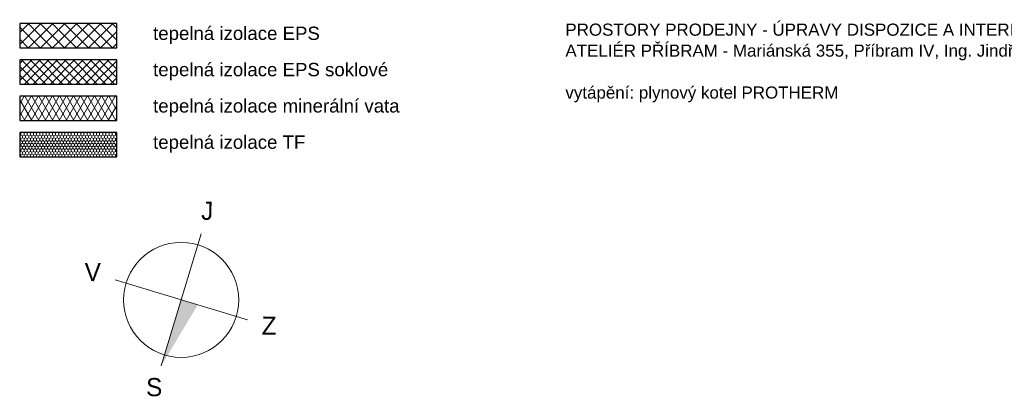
# Model space of a CAD drawing. Extents: x -52945 to 232648, y -59447 to 21255.
# Tile 15 of 21: x -539 to 15700, y 15067 to 21255. Entities that reach past the tile are written whole.
import ezdxf

# ---------------------------------------------------------------- set-up
doc = ezdxf.new("R2010")
doc.units = 0
doc.header["$MEASUREMENT"] = 0
for name, color, linetype, lineweight in [('0_Číslo_pera__1', 7, 'Continuous', 15), ('2D VÝPLNĚ_Číslo_pera__2', 1, 'Continuous', 25), ('2D VÝPLNĚ_Číslo_pera__4', 91, 'Continuous', 13), ('2D ČÁRY_Číslo_pera__3', 150, 'Continuous', 13), ('DESKY.STROPNÍ_Číslo_pera__1', 7, 'Continuous', 15), ('POZNÁMKY.TEXT_Číslo_pera__4', 91, 'Continuous', 13)]:
    doc.layers.add(name, color=color, linetype=linetype, lineweight=lineweight)
doc.styles.add('GENERATED_STYLE_1', font='arial.ttf')
doc.styles.add('GENERATED_STYLE_3', font='txt')

msp = doc.modelspace()

# ---------------------------------------------------------------- hatches: boundary and pattern name
at = {"layer": '2D VÝPLNĚ_Číslo_pera__4', "linetype": 'Continuous', "true_color": 0x636466}
h = msp.add_hatch(dxfattribs=at)
h.set_pattern_fill('TEPELNA_IZOLACE_EPS', color=251, style=0, pattern_type=2)
h.set_pattern_definition([(45, (0, 0), (-98.99495, 98.99495), []), (135, (0, 0), (98.99495, 98.99495), [])])
h.paths.add_polyline_path([(-539, 20790), (1061, 20790), (1061, 21190), (-539, 21190)], flags=0)
h = msp.add_hatch(dxfattribs=at)
h.set_pattern_fill('TEPELNA_IZOLACE_PERIMETR', color=251, style=0, pattern_type=2)
h.set_pattern_definition([(45, (0, 0), (-70.7107, 70.7107), []), (135, (0, 0), (70.7107, 70.7107), [])])
h.paths.add_polyline_path([(-539, 20190), (1061, 20190), (1061, 20590), (-539, 20590)], flags=0)
h = msp.add_hatch(dxfattribs=at)
h.set_pattern_fill('TEPELNA_IZOLACE_MINERÁL', color=251, style=0, pattern_type=2)
h.set_pattern_definition([(60, (0, 0), (-86.60254, 50), []), (120, (0, 0), (86.60254, 50), [])])
h.paths.add_polyline_path([(-539, 19590), (1061, 19590), (1061, 19990), (-539, 19990)], flags=0)
h = msp.add_hatch(dxfattribs=at)
h.set_pattern_fill('TEPELNA_IZOLACE_FENOL', color=251, style=0, pattern_type=2)
h.set_pattern_definition([(90, (0, 0), (-51.96152, 0), [30, -60]), (90, (-25.98, 45), (-51.96152, 0), [30, -60]), (150, (0, 30), (25.98076, 45), [30, -60]), (150, (-51.96, 30), (25.98076, 45), [30, -60]), (210, (0, 0), (-25.98076, 45), [30, -60]), (210, (-51.96, 0), (-25.98076, 45), [30, -60])])
h.paths.add_polyline_path([(-539, 18990), (1061, 18990), (1061, 19390), (-539, 19390)], flags=0)
at = {"layer": 'DESKY.STROPNÍ_Číslo_pera__1', "linetype": 'Continuous', "true_color": 0x636466}
msp.add_hatch(color=251, dxfattribs=at).paths.add_polyline_path([(1793, 15536), (2124, 16627), (2397, 16544)], flags=0)

# ---------------------------------------------------------------- linework, layer by layer
at = {"layer": '2D VÝPLNĚ_Číslo_pera__2', "color": 251, "linetype": 'Continuous', "true_color": 0x636466, "flags": 128}
for points in [[(-539, 20790), (1061, 20790), (1061, 21190), (-539, 21190)], [(-539, 20190), (1061, 20190), (1061, 20590), (-539, 20590)], [(-539, 19590), (1061, 19590), (1061, 19990), (-539, 19990)], [(-539, 18990), (1061, 18990), (1061, 19390), (-539, 19390)]]:
    msp.add_lwpolyline(points, close=True, dxfattribs=at)
at = {"layer": '2D ČÁRY_Číslo_pera__3', "color": 251, "linetype": 'Continuous', "true_color": 0x636466}
for p, q in [((2456, 17718), (1793, 15536)), ((3216, 16295), (1033, 16959))]:
    msp.add_line(p, q, dxfattribs=at)
msp.add_circle((2124, 16627), 950, dxfattribs=at)

# ---------------------------------------------------------------- texts
at = {"layer": '0_Číslo_pera__1', "color": 251, "linetype": 'Continuous', "true_color": 0x636466, "char_height": 300, "attachment_point": 4, "rotation": 359.7079, "style": 'GENERATED_STYLE_3'}
for s, insert in [('{J}', (2453, 18097)), ('{V}', (532, 17087)), ('{Z}', (3453, 16203)), ('{S}', (1545, 15185))]:
    msp.add_mtext(s, dxfattribs=dict(at, insert=insert))
at = {"layer": 'POZNÁMKY.TEXT_Číslo_pera__4', "color": 251, "linetype": 'Continuous', "true_color": 0x636466, "attachment_point": 1, "style": 'GENERATED_STYLE_1'}
for s, insert, char_height, line_spacing_factor in [('{tepelná izolace EPS\\Ptepelná izolace EPS soklové\\Ptepelná izolace minerální vata\\Ptepelná izolace TF}', (1661, 21140), 220, 1.634061), ('{PROSTORY PRODEJNY - ÚPRAVY DISPOZICE A INTERIÉRU JSOU ŘEŠENY SAMOSTATNÝM PROJEKTEM\\PATELIÉR PŘÍBRAM - Mariánská 355, Příbram IV, Ing. Jindřich Kába (604 233 174)\\P\\Pvytápění: plynový kotel PROTHERM}', (8461, 21190), 200, 1.038419)]:
    msp.add_mtext(s, dxfattribs=dict(at, insert=insert, char_height=char_height, line_spacing_factor=line_spacing_factor))

doc.saveas('drawing.dxf')
